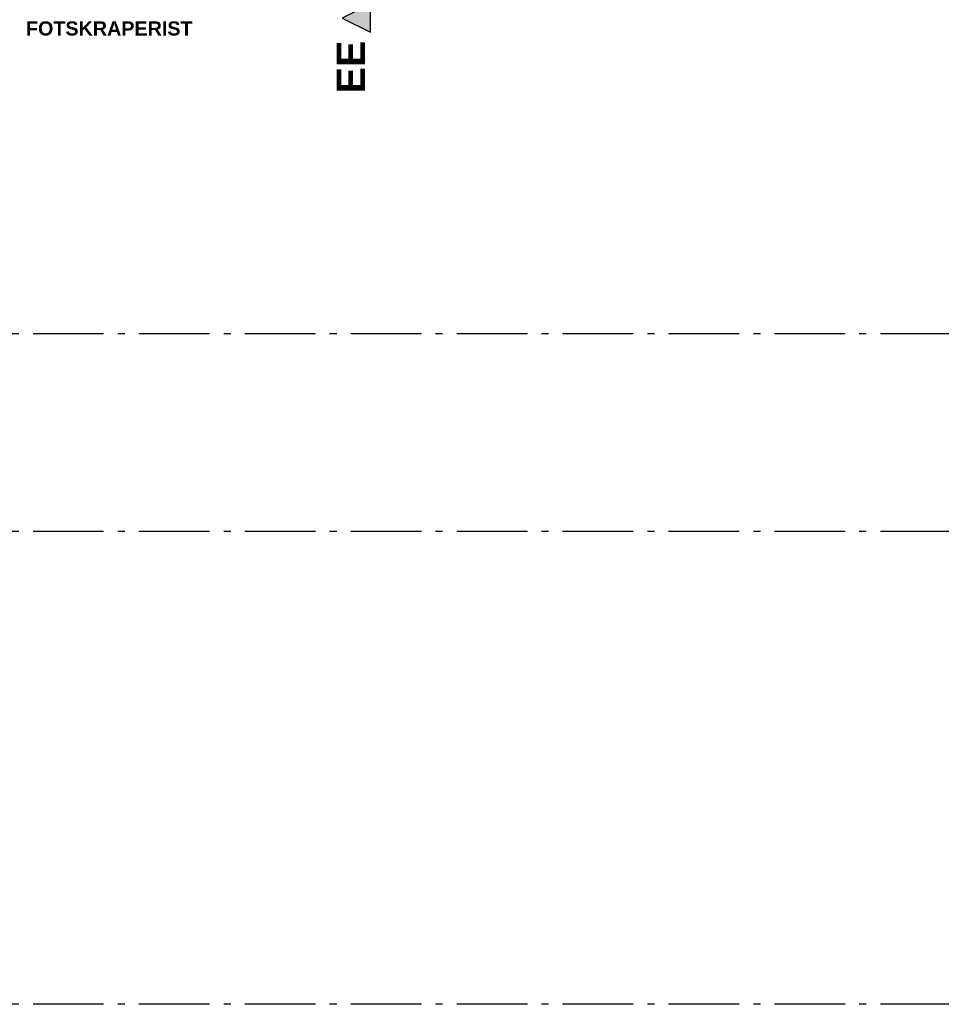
# Model space of a CAD drawing. Header units: millimetres. Extents: x 269 to 62306, y -15633 to 20300.
# Tile 39 of 90: x 30556 to 37081, y -7125 to -151. Entities that reach past the tile are written whole.
import ezdxf
from ezdxf.enums import TextEntityAlignment as Align

# ---------------------------------------------------------------- set-up
doc = ezdxf.new("R2010")
doc.units = ezdxf.units.MM
doc.header["$LTSCALE"] = 0.5
doc.header["$MEASUREMENT"] = 0
doc.linetypes.add('Akselinje', pattern=[1500, 1000, -200, 100, -200])
doc.linetypes.add('PLINE', pattern=[0])
for name, color, linetype in [('712- Drenering tekst(Nye konstruksjoner)', 7, 'Continuous'), ('82-- Modullinjer(Nye konstruksjoner)', 7, 'Continuous'), ('852- Snittmarkør', 7, 'Continuous')]:
    doc.layers.add(name, color=color, linetype=linetype)
doc.styles.add('GENERATED_STYLE_2', font='Arial Bold.ttf')

# ---------------------------------------------------------------- blocks, each defined once
blk = doc.blocks.new('Standard grid marker_5')
at = {"layer": '82-- Modullinjer(Nye konstruksjoner)', "linetype": 'Akselinje'}
blk.add_line((200, 0), (53500, 0), dxfattribs=at)
at = {"layer": '82-- Modullinjer(Nye konstruksjoner)', "style": 'GENERATED_STYLE_2'}
blk.add_attdef('AC_MarkerText_1', text='', height=250, rotation=180, dxfattribs=at).set_placement((54000, -239.3), align=Align.TOP_CENTER)

msp = doc.modelspace()

# ---------------------------------------------------------------- hatches: boundary and pattern name
at = {"layer": '852- Snittmarkør', "linetype": 'Continuous'}
msp.add_hatch(color=256, dxfattribs=at).paths.add_polyline_path([(33039.5, -240), (33039.5, -40), (32839.5, -140)])

# ---------------------------------------------------------------- linework, layer by layer
at = {"layer": '852- Snittmarkør', "linetype": 'PLINE', "flags": 128}
msp.add_lwpolyline([(33039.5, -240), (33039.5, -40), (32839.5, -140)], close=True, dxfattribs=at)

# ---------------------------------------------------------------- block references
at = {"layer": '82-- Modullinjer(Nye konstruksjoner)', "linetype": 'PLINE', "zscale": 1000, "rotation": 180}
for p in [(54600, -2375), (54600, -3775), (54600, -7125)]:
    msp.add_blockref('Standard grid marker_5', p, dxfattribs=at)

# ---------------------------------------------------------------- texts
at = {"layer": '712- Drenering tekst(Nye konstruksjoner)', "linetype": 'Continuous', "insert": (31190, -213.7), "char_height": 100, "attachment_point": 5, "style": 'GENERATED_STYLE_2'}
msp.add_mtext('\\A1;{\\pqc;\\fArial|b1|i0|c0|p0;\\W1.000000;FOTSKRAPERIST}', dxfattribs=at)
at = {"layer": '852- Snittmarkør', "insert": (32999.5, -300), "char_height": 200, "attachment_point": 9, "rotation": 90, "style": 'GENERATED_STYLE_2'}
msp.add_mtext('\\A1;{\\pqr;\\pt0;\\fArial|b1|i0|c0|p0;\\W1.000000;EE}', dxfattribs=at)

doc.saveas('drawing.dxf')
